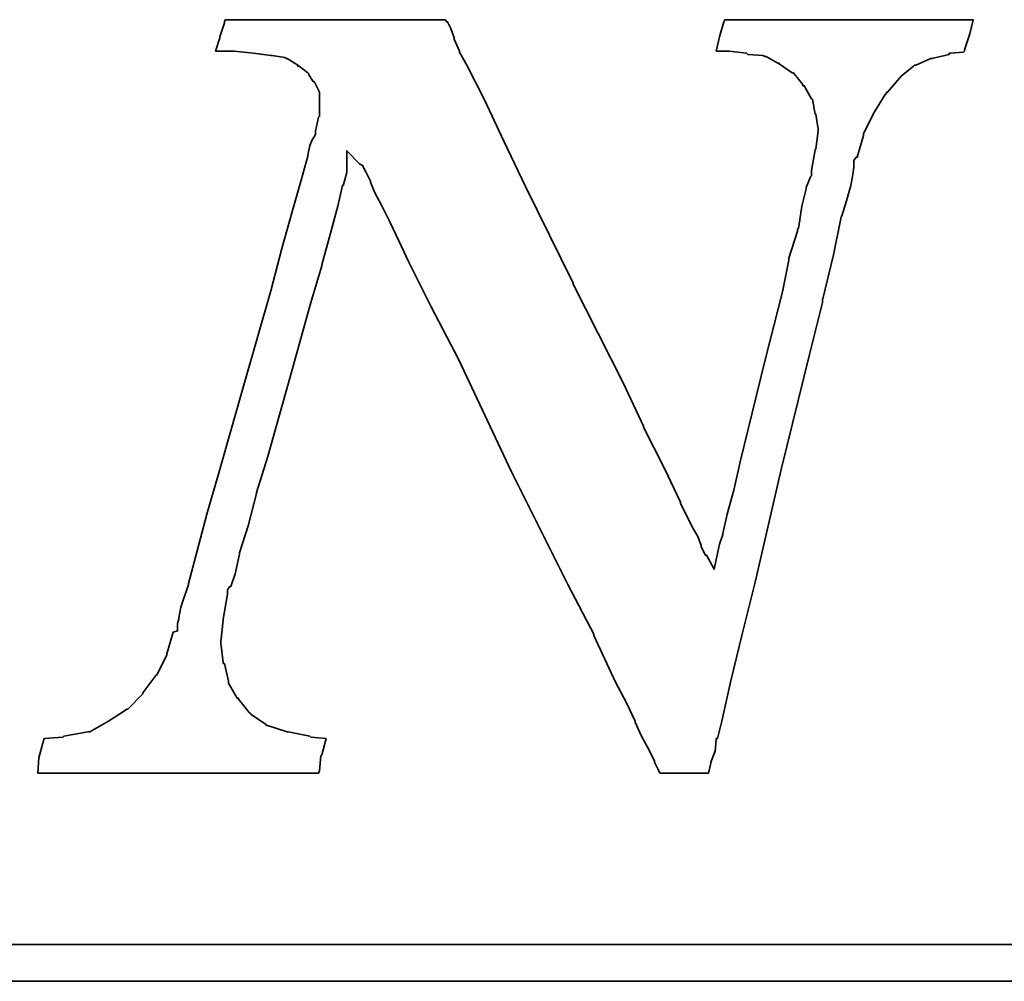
# Model space of a CAD drawing. Header units: inches. Extents: x 14 to 257, y 35 to 186.
# Tile 41 of 44: x 228.36 to 231.45, y 110.58 to 113.59. Entities that reach past the tile are written whole.
import ezdxf

# ---------------------------------------------------------------- set-up
doc = ezdxf.new("R2010")
doc.units = ezdxf.units.IN
doc.header["$LTSCALE"] = 0.25
doc.layers.add('DIM', color=4, linetype='Continuous')
doc.layers.add('layer 1', color=7, linetype='Continuous')

# ---------------------------------------------------------------- blocks, each defined once
blk = doc.blocks.new('TBI MOTION logo(完整正式版)')
at = {"layer": 'layer 1', "color": 22, "lineweight": 35}
for points, knots in [([(58.92625, -7.91875), (58.92625, -7.91875), (58.58625, -7.89375), (58.58625, -7.89375), (58.58625, -7.89375), (58.58625, -7.89375), (58.56625, -7.87125), (58.56625, -7.87125), (58.56625, -7.87125), (58.56625, -7.87125), (58.08375, -7.77375), (58.08375, -7.77375), (58.08375, -7.77375), (58.08375, -7.77375), (58.06125, -7.77375), (58.06125, -7.77375), (58.06125, -7.77375), (58.06125, -7.77375), (57.62625, -7.63125), (57.62625, -7.63125), (57.62625, -7.63125), (57.62625, -7.63125), (57.60625, -7.63125), (57.60625, -7.63125), (57.60625, -7.63125), (57.60625, -7.63125), (57.58125, -7.60625), (57.58125, -7.60625), (57.58125, -7.60625), (57.58125, -7.60625), (57.26625, -7.38875), (57.26625, -7.38875), (57.26625, -7.38875), (57.26625, -7.38875), (57.24625, -7.36875), (57.24625, -7.36875), (57.24625, -7.36875), (57.24625, -7.36875), (57.22125, -7.34375), (57.22125, -7.34375), (57.22125, -7.34375), (57.22125, -7.34375), (56.98125, -7.05375), (56.98125, -7.05375), (56.98125, -7.05375), (56.98125, -7.05375), (56.98125, -7.02875), (56.98125, -7.02875), (56.98125, -7.02875), (56.98125, -7.02875), (56.95625, -7.02875), (56.95625, -7.02875), (56.95625, -7.02875), (56.95625, -7.02875), (56.76625, -6.69625), (56.76625, -6.69625), (56.76625, -6.69625), (56.76625, -6.69625), (56.76625, -6.67125), (56.76625, -6.67125), (56.76625, -6.67125), (56.76625, -6.67125), (56.76625, -6.64875), (56.76625, -6.64875), (56.76625, -6.64875), (56.76625, -6.64875), (56.67125, -6.26375), (56.67125, -6.26375), (56.67125, -6.26375), (56.67125, -6.26375), (56.64625, -6.26375), (56.64625, -6.26375), (56.64625, -6.26375), (56.64625, -6.26375), (56.64625, -6.23875), (56.64625, -6.23875), (56.64625, -6.23875), (56.64625, -6.23875), (56.59625, -5.80875), (56.59625, -5.80875), (56.59625, -5.80875), (56.59625, -5.80875), (56.59625, -5.78375), (56.59625, -5.78375), (56.59625, -5.78375), (56.59625, -5.78375), (56.64625, -5.30375), (56.64625, -5.30375), (56.64625, -5.30375), (56.64625, -5.30375), (56.64625, -5.27875), (56.64625, -5.27875), (56.64625, -5.27875), (56.64625, -5.27875), (56.74125, -4.72875), (56.74125, -4.72875), (56.74125, -4.72875), (56.74125, -4.72875), (56.74125, -4.67875), (56.74125, -4.67875), (56.74125, -4.67875), (56.74125, -4.67875), (56.74125, -4.63375), (56.74125, -4.63375), (56.74125, -4.63375), (56.74125, -4.63375), (56.79125, -4.55875), (56.79125, -4.55875), (56.79125, -4.55875), (56.79125, -4.55875), (56.81125, -4.55875), (56.81125, -4.55875), (56.81125, -4.55875), (56.81125, -4.55875), (56.91125, -4.27375), (56.91125, -4.27375), (56.91125, -4.27375), (56.91125, -4.27375), (57.00625, -3.83874), (57.00625, -3.83874), (57.00625, -3.83874), (57.00625, -3.83874), (57.00625, -3.81374), (57.00625, -3.81374), (57.00625, -3.81374), (57.00625, -3.81374), (57.19875, -3.21374), (57.19875, -3.21374), (57.19875, -3.21374), (57.19875, -3.21374), (57.38625, -2.49625), (57.38625, -2.49625), (57.38625, -2.49625), (57.38625, -2.49625), (57.38625, -2.47374), (57.38625, -2.47374), (57.38625, -2.47374), (57.38625, -2.47374), (57.62625, -1.70375), (57.62625, -1.70375), (57.62625, -1.70375), (57.62625, -1.70375), (58.10625, 0.00125), (58.10625, 0.00125), (58.10625, 0.00125), (58.10625, 0.00125), (58.58625, 1.72625), (58.58625, 1.72625), (58.58625, 1.72625), (58.58625, 1.72625), (58.82625, 2.54125), (58.82625, 2.54125), (58.82625, 2.54125), (58.82625, 2.54125), (58.82625, 2.56374), (58.82625, 2.56374), (58.82625, 2.56374), (58.82625, 2.56374), (59.02125, 3.26125), (59.02125, 3.26125), (59.02125, 3.26125), (59.02125, 3.26125), (59.18625, 3.86125), (59.18625, 3.86125), (59.18625, 3.86125), (59.18625, 3.86125), (59.28625, 4.31875), (59.28625, 4.31875), (59.28625, 4.31875), (59.28625, 4.31875), (59.30625, 4.31875), (59.30625, 4.31875), (59.30625, 4.31875), (59.30625, 4.31875), (59.30625, 4.34125), (59.30625, 4.34125), (59.30625, 4.34125), (59.30625, 4.34125), (59.38125, 4.60625), (59.38125, 4.60625), (59.38125, 4.60625), (59.38125, 4.60625), (59.38125, 4.65125), (59.38125, 4.65125), (59.38125, 4.65125), (59.38125, 4.65125), (59.38125, 5.08625), (59.38125, 5.08625), (59.38125, 5.08625), (59.38125, 5.08625), (59.66625, 4.79624), (59.66625, 4.79624), (59.66625, 4.79624), (59.66625, 4.79624), (59.74125, 4.75124), (59.74125, 4.75124), (59.74125, 4.75124), (59.74125, 4.75124), (59.74125, 4.72624), (59.74125, 4.72624), (59.74125, 4.72624), (59.74125, 4.72624), (59.76125, 4.70124), (59.76125, 4.70124), (59.76125, 4.70124), (59.76125, 4.70124), (59.81125, 4.60625), (59.81125, 4.60625), (59.81125, 4.60625), (59.81125, 4.60625), (59.90625, 4.41125), (59.90625, 4.41125), (59.90625, 4.41125), (59.90625, 4.41125), (59.90625, 4.39125), (59.90625, 4.39125), (59.90625, 4.39125), (59.90625, 4.39125), (60.00375, 4.15124), (60.00375, 4.15124), (60.00375, 4.15124), (60.00375, 4.15124), (60.14625, 3.88374), (60.14625, 3.88374), (60.14625, 3.88374), (60.14625, 3.88374), (60.34125, 3.50124), (60.34125, 3.50124), (60.34125, 3.50124), (60.34125, 3.50124), (60.53125, 3.09125), (60.53125, 3.09125), (60.53125, 3.09125), (60.53125, 3.09125), (60.74625, 2.63625), (60.74625, 2.63625), (60.74625, 2.63625), (60.74625, 2.63625), (61.25125, 1.63124), (61.25125, 1.63124), (61.25125, 1.63124), (61.25125, 1.63124), (61.85125, 0.47625), (61.85125, 0.47625), (61.85125, 0.47625), (61.85125, 0.47625), (63.02625, -2.01874), (63.02625, -2.01874), (63.02625, -2.01874), (63.02625, -2.01874), (64.27625, -4.51374), (64.27625, -4.51374), (64.27625, -4.51374), (64.27625, -4.51374), (64.85125, -5.61375), (64.85125, -5.61375), (64.85125, -5.61375), (64.85125, -5.61375), (64.85125, -5.64125), (64.85125, -5.64125), (64.85125, -5.64125), (64.85125, -5.64125), (65.32875, -6.67125), (65.32875, -6.67125), (65.32875, -6.67125), (65.32875, -6.67125), (65.57125, -7.12875), (65.57125, -7.12875), (65.57125, -7.12875), (65.57125, -7.12875), (65.76125, -7.53625), (65.76125, -7.53625), (65.76125, -7.53625), (65.76125, -7.53625), (65.76125, -7.55625), (65.76125, -7.55625), (65.76125, -7.55625), (65.76125, -7.55625), (65.90375, -7.87125), (65.90375, -7.87125), (65.90375, -7.87125), (65.90375, -7.87125), (66.07125, -8.18125), (66.07125, -8.18125), (66.07125, -8.18125), (66.07125, -8.18125), (66.19125, -8.42375), (66.19125, -8.42375), (66.19125, -8.42375), (66.19125, -8.42375), (66.19125, -8.44375), (66.19125, -8.44375), (66.19125, -8.44375), (66.19125, -8.44375), (66.29125, -8.63875), (66.29125, -8.63875), (66.29125, -8.63875), (66.29125, -8.63875), (66.31125, -8.68625), (66.31125, -8.68625), (66.31125, -8.68625), (66.31125, -8.68625), (66.38375, -8.68625), (66.38375, -8.68625), (66.38375, -8.68625), (66.38375, -8.68625), (66.84125, -8.68625), (66.84125, -8.68625), (66.84125, -8.68625), (66.84125, -8.68625), (67.29625, -8.68625), (67.29625, -8.68625), (67.29625, -8.68625), (67.29625, -8.68625), (67.36625, -8.68625), (67.36625, -8.68625), (67.36625, -8.68625), (67.36625, -8.68625), (67.39125, -8.68625), (67.39125, -8.68625), (67.39125, -8.68625), (67.39125, -8.68625), (67.44125, -8.46875), (67.44125, -8.46875), (67.44125, -8.46875), (67.44125, -8.46875), (67.44125, -8.44375), (67.44125, -8.44375), (67.44125, -8.44375), (67.44125, -8.44375), (67.53625, -8.20375), (67.53625, -8.20375), (67.53625, -8.20375), (67.53625, -8.20375), (67.56125, -7.94375), (67.56125, -7.94375), (67.56125, -7.94375), (67.56125, -7.94375), (67.56125, -7.91875), (67.56125, -7.91875), (67.56125, -7.91875), (67.56125, -7.91875), (67.58625, -7.91875), (67.58625, -7.91875), (67.58625, -7.91875), (67.58625, -7.91875), (67.68125, -7.53625), (67.68125, -7.53625), (67.68125, -7.53625), (67.68125, -7.53625), (67.87375, -6.67125), (67.87375, -6.67125), (67.87375, -6.67125), (67.87375, -6.67125), (68.13625, -5.61375), (68.13625, -5.61375), (68.13625, -5.61375), (68.13625, -5.61375), (68.42375, -4.46374), (68.42375, -4.46374), (68.42375, -4.46374), (68.42375, -4.46374), (68.99875, -1.96874), (68.99875, -1.96874), (68.99875, -1.96874), (68.99875, -1.96874), (69.62625, 0.57625), (69.62625, 0.57625), (69.62625, 0.57625), (69.62625, 0.57625), (69.91125, 1.72625), (69.91125, 1.72625), (69.91125, 1.72625), (69.91125, 1.72625), (69.91125, 1.77625), (69.91125, 1.77625), (69.91125, 1.77625), (69.91125, 1.77625), (70.15125, 2.78124), (70.15125, 2.78124), (70.15125, 2.78124), (70.15125, 2.78124), (70.32125, 3.62125), (70.32125, 3.62125), (70.32125, 3.62125), (70.32125, 3.62125), (70.34125, 3.64625), (70.34125, 3.64625), (70.34125, 3.64625), (70.34125, 3.64625), (70.44125, 3.98125), (70.44125, 3.98125), (70.44125, 3.98125), (70.44125, 3.98125), (70.53625, 4.31875), (70.53625, 4.31875), (70.53625, 4.31875), (70.53625, 4.31875), (70.58125, 4.55875), (70.58125, 4.55875), (70.58125, 4.55875), (70.58125, 4.55875), (70.60625, 4.72624), (70.60625, 4.72624), (70.60625, 4.72624), (70.60625, 4.72624), (70.60625, 4.79624), (70.60625, 4.79624), (70.60625, 4.79624), (70.60625, 4.79624), (70.60625, 4.87125), (70.60625, 4.87125), (70.60625, 4.87125), (70.60625, 4.87125), (70.65625, 4.94125), (70.65625, 4.94125), (70.65625, 4.94125), (70.65625, 4.94125), (70.68125, 4.94125), (70.68125, 4.94125), (70.68125, 4.94125), (70.68125, 4.94125), (70.82125, 5.42125), (70.82125, 5.42125), (70.82125, 5.42125), (70.82125, 5.42125), (70.82125, 5.44625), (70.82125, 5.44625), (70.82125, 5.44625), (70.82125, 5.44625), (70.82125, 5.47125), (70.82125, 5.47125), (70.82125, 5.47125), (70.82125, 5.47125), (71.06125, 5.94625), (71.06125, 5.94625), (71.06125, 5.94625), (71.06125, 5.94625), (71.30125, 6.33124), (71.30125, 6.33124), (71.30125, 6.33124), (71.30125, 6.33124), (71.32625, 6.35625), (71.32625, 6.35625), (71.32625, 6.35625), (71.32625, 6.35625), (71.32625, 6.38124), (71.32625, 6.38124), (71.32625, 6.38124), (71.32625, 6.38124), (71.35125, 6.38124), (71.35125, 6.38124), (71.35125, 6.38124), (71.35125, 6.38124), (71.66125, 6.74125), (71.66125, 6.74125), (71.66125, 6.74125), (71.66125, 6.74125), (71.68625, 6.76625), (71.68625, 6.76625), (71.68625, 6.76625), (71.68625, 6.76625), (71.92625, 6.95624), (71.92625, 6.95624), (71.92625, 6.95624), (71.92625, 6.95624), (71.95125, 6.98125), (71.95125, 6.98125), (71.95125, 6.98125), (71.95125, 6.98125), (71.97625, 6.98125), (71.97625, 6.98125), (71.97625, 6.98125), (71.97625, 6.98125), (72.31125, 7.12624), (72.31125, 7.12624), (72.31125, 7.12624), (72.31125, 7.12624), (72.33375, 7.12624), (72.33375, 7.12624), (72.33375, 7.12624), (72.33375, 7.12624), (72.71625, 7.21875), (72.71625, 7.21875), (72.71625, 7.21875), (72.71625, 7.21875), (72.71625, 7.24624), (72.71625, 7.24624), (72.71625, 7.24624), (72.71625, 7.24624), (72.74125, 7.24624), (72.74125, 7.24624), (72.74125, 7.24624), (72.74125, 7.24624), (73.03124, 7.26624), (73.03124, 7.26624), (73.03124, 7.26624), (73.03124, 7.26624), (73.05375, 7.29125), (73.05375, 7.29125), (73.05375, 7.29125), (73.05375, 7.29125), (73.05375, 7.31625), (73.05375, 7.31625), (73.05375, 7.31625), (73.05375, 7.31625), (73.17625, 7.67625), (73.17625, 7.67625), (73.17625, 7.67625), (73.17625, 7.67625), (73.24625, 7.98625), (73.24625, 7.98625), (73.24625, 7.98625), (73.24625, 7.98625), (73.19625, 7.98625), (73.19625, 7.98625), (73.19625, 7.98625), (73.19625, 7.98625), (72.93625, 7.98625), (72.93625, 7.98625), (72.93625, 7.98625), (72.93625, 7.98625), (72.55125, 7.98625), (72.55125, 7.98625), (72.55125, 7.98625), (72.55125, 7.98625), (72.09625, 7.98625), (72.09625, 7.98625), (72.09625, 7.98625), (72.09625, 7.98625), (71.64125, 7.98625), (71.64125, 7.98625), (71.64125, 7.98625), (71.64125, 7.98625), (70.53625, 7.98625), (70.53625, 7.98625), (70.53625, 7.98625), (70.53625, 7.98625), (69.47875, 7.98625), (69.47875, 7.98625), (69.47875, 7.98625), (69.47875, 7.98625), (68.95125, 7.98625), (68.95125, 7.98625), (68.95125, 7.98625), (68.95125, 7.98625), (68.52125, 7.98625), (68.52125, 7.98625), (68.52125, 7.98625), (68.52125, 7.98625), (68.13625, 7.98625), (68.13625, 7.98625), (68.13625, 7.98625), (68.13625, 7.98625), (67.87375, 7.98625), (67.87375, 7.98625), (67.87375, 7.98625), (67.87375, 7.98625), (67.75125, 7.98625), (67.75125, 7.98625), (67.75125, 7.98625), (67.75125, 7.98625), (67.72625, 7.94125), (67.72625, 7.94125), (67.72625, 7.94125), (67.72625, 7.94125), (67.63125, 7.60625), (67.63125, 7.60625), (67.63125, 7.60625), (67.63125, 7.60625), (67.56125, 7.29125), (67.56125, 7.29125), (67.56125, 7.29125), (67.56125, 7.29125), (67.72625, 7.29125), (67.72625, 7.29125), (67.72625, 7.29125), (67.72625, 7.29125), (67.82625, 7.29125), (67.82625, 7.29125), (67.82625, 7.29125), (67.82625, 7.29125), (67.84625, 7.29125), (67.84625, 7.29125), (67.84625, 7.29125), (67.84625, 7.29125), (68.23125, 7.24624), (68.23125, 7.24624), (68.23125, 7.24624), (68.23125, 7.24624), (68.25875, 7.21875), (68.25875, 7.21875), (68.25875, 7.21875), (68.25875, 7.21875), (68.59125, 7.19624), (68.59125, 7.19624), (68.59125, 7.19624), (68.59125, 7.19624), (68.64125, 7.17125), (68.64125, 7.17125), (68.64125, 7.17125), (68.64125, 7.17125), (68.66625, 7.17125), (68.66625, 7.17125), (68.66625, 7.17125), (68.66625, 7.17125), (68.92625, 7.02624), (68.92625, 7.02624), (68.92625, 7.02624), (68.92625, 7.02624), (68.95125, 7.02624), (68.95125, 7.02624), (68.95125, 7.02624), (68.95125, 7.02624), (68.95125, 7.00624), (68.95125, 7.00624), (68.95125, 7.00624), (68.95125, 7.00624), (69.23875, 6.81125), (69.23875, 6.81125), (69.23875, 6.81125), (69.23875, 6.81125), (69.26625, 6.81125), (69.26625, 6.81125), (69.26625, 6.81125), (69.26625, 6.81125), (69.28625, 6.78625), (69.28625, 6.78625), (69.28625, 6.78625), (69.28625, 6.78625), (69.47875, 6.54875), (69.47875, 6.54875), (69.47875, 6.54875), (69.47875, 6.54875), (69.47875, 6.52375), (69.47875, 6.52375), (69.47875, 6.52375), (69.47875, 6.52375), (69.50625, 6.52375), (69.50625, 6.52375), (69.50625, 6.52375), (69.50625, 6.52375), (69.67125, 6.23625), (69.67125, 6.23625), (69.67125, 6.23625), (69.67125, 6.23625), (69.69375, 6.21125), (69.69375, 6.21125), (69.69375, 6.21125), (69.69375, 6.21125), (69.69375, 6.18625), (69.69375, 6.18625), (69.69375, 6.18625), (69.69375, 6.18625), (69.74625, 5.89875), (69.74625, 5.89875), (69.74625, 5.89875), (69.74625, 5.89875), (69.76625, 5.89875), (69.76625, 5.89875), (69.76625, 5.89875), (69.76625, 5.89875), (69.81375, 5.56625), (69.81375, 5.56625), (69.81375, 5.56625), (69.81375, 5.56625), (69.81375, 5.54125), (69.81375, 5.54125), (69.81375, 5.54125), (69.81375, 5.54125), (69.81375, 5.51625), (69.81375, 5.51625), (69.81375, 5.51625), (69.81375, 5.51625), (69.76625, 5.13125), (69.76625, 5.13125), (69.76625, 5.13125), (69.76625, 5.13125), (69.74625, 5.10874), (69.74625, 5.10874), (69.74625, 5.10874), (69.74625, 5.10874), (69.67125, 4.65125), (69.67125, 4.65125), (69.67125, 4.65125), (69.67125, 4.65125), (69.67125, 4.55875), (69.67125, 4.55875), (69.67125, 4.55875), (69.67125, 4.55875), (69.67125, 4.53125), (69.67125, 4.53125), (69.67125, 4.53125), (69.67125, 4.53125), (69.64625, 4.50874), (69.64625, 4.50874), (69.64625, 4.50874), (69.64625, 4.50874), (69.55125, 4.27125), (69.55125, 4.27125), (69.55125, 4.27125), (69.55125, 4.27125), (69.55125, 4.24625), (69.55125, 4.24625), (69.55125, 4.24625), (69.55125, 4.24625), (69.45375, 3.86125), (69.45375, 3.86125), (69.45375, 3.86125), (69.45375, 3.86125), (69.38625, 3.40624), (69.38625, 3.40624), (69.38625, 3.40624), (69.38625, 3.40624), (69.35875, 3.33125), (69.35875, 3.33125), (69.35875, 3.33125), (69.35875, 3.33125), (69.35875, 3.30875), (69.35875, 3.30875), (69.35875, 3.30875), (69.35875, 3.30875), (69.16625, 2.71125), (69.16625, 2.71125), (69.16625, 2.71125), (69.16625, 2.71125), (69.16625, 2.66375), (69.16625, 2.66375), (69.16625, 2.66375), (69.16625, 2.66375), (69.02625, 1.96374), (69.02625, 1.96374), (69.02625, 1.96374), (69.02625, 1.96374), (68.64125, 0.45624), (68.64125, 0.45624), (68.64125, 0.45624), (68.64125, 0.45624), (68.25875, -1.10625), (68.25875, -1.10625), (68.25875, -1.10625), (68.25875, -1.10625), (68.08625, -1.80125), (68.08625, -1.80125), (68.08625, -1.80125), (68.08625, -1.80125), (67.94625, -2.42625), (67.94625, -2.42625), (67.94625, -2.42625), (67.94625, -2.42625), (67.80125, -2.95375), (67.80125, -2.95375), (67.80125, -2.95375), (67.80125, -2.95375), (67.70625, -3.38375), (67.70625, -3.38375), (67.70625, -3.38375), (67.70625, -3.38375), (67.70625, -3.40875), (67.70625, -3.40875), (67.70625, -3.40875), (67.70625, -3.40875), (67.63125, -3.62375), (67.63125, -3.62375), (67.63125, -3.62375), (67.63125, -3.62375), (67.60625, -3.72125), (67.60625, -3.72125), (67.60625, -3.72125), (67.60625, -3.72125), (67.51125, -4.17375), (67.51125, -4.17375), (67.51125, -4.17375), (67.51125, -4.17375), (67.34625, -3.86374), (67.34625, -3.86374), (67.34625, -3.86374), (67.34625, -3.86374), (67.32125, -3.86374), (67.32125, -3.86374), (67.32125, -3.86374), (67.32125, -3.86374), (67.27125, -3.76874), (67.27125, -3.76874), (67.27125, -3.76874), (67.27125, -3.76874), (67.22625, -3.67374), (67.22625, -3.67374), (67.22625, -3.67374), (67.22625, -3.67374), (67.22625, -3.64875), (67.22625, -3.64875), (67.22625, -3.64875), (67.22625, -3.64875), (67.15125, -3.45375), (67.15125, -3.45375), (67.15125, -3.45375), (67.15125, -3.45375), (67.05625, -3.28875), (67.05625, -3.28875), (67.05625, -3.28875), (67.05625, -3.28875), (66.91125, -3.00125), (66.91125, -3.00125), (66.91125, -3.00125), (66.91125, -3.00125), (66.77125, -2.71375), (66.77125, -2.71375), (66.77125, -2.71375), (66.77125, -2.71375), (66.77125, -2.68875), (66.77125, -2.68875), (66.77125, -2.68875), (66.77125, -2.68875), (66.41125, -1.94374), (66.41125, -1.94374), (66.41125, -1.94374), (66.41125, -1.94374), (65.95125, -1.03375), (65.95125, -1.03375), (65.95125, -1.03375), (65.95125, -1.03375), (65.95125, -1.00875), (65.95125, -1.00875), (65.95125, -1.00875), (65.95125, -1.00875), (65.49625, -0.04874), (65.49625, -0.04874), (65.49625, -0.04874), (65.49625, -0.04874), (64.39375, 2.13624), (64.39375, 2.13624), (64.39375, 2.13624), (64.39375, 2.13624), (64.39375, 2.15624), (64.39375, 2.15624), (64.39375, 2.15624), (64.39375, 2.15624), (63.33625, 4.29125), (63.33625, 4.29125), (63.33625, 4.29125), (63.33625, 4.29125), (62.85625, 5.30125), (62.85625, 5.30125), (62.85625, 5.30125), (62.85625, 5.30125), (62.42625, 6.21125), (62.42625, 6.21125), (62.42625, 6.21125), (62.42625, 6.21125), (62.04125, 6.98125), (62.04125, 6.98125), (62.04125, 6.98125), (62.04125, 6.98125), (61.87375, 7.26624), (61.87375, 7.26624), (61.87375, 7.26624), (61.87375, 7.26624), (61.87375, 7.29125), (61.87375, 7.29125), (61.87375, 7.29125), (61.87375, 7.29125), (61.75625, 7.55625), (61.75625, 7.55625), (61.75625, 7.55625), (61.75625, 7.55625), (61.75625, 7.58124), (61.75625, 7.58124), (61.75625, 7.58124), (61.75625, 7.58124), (61.68375, 7.79375), (61.68375, 7.79375), (61.68375, 7.79375), (61.68375, 7.79375), (61.61125, 7.94125), (61.61125, 7.94125), (61.61125, 7.94125), (61.61125, 7.94125), (61.58625, 7.94125), (61.58625, 7.94125), (61.58625, 7.94125), (61.58625, 7.94125), (61.56375, 7.98625), (61.56375, 7.98625), (61.56375, 7.98625), (61.56375, 7.98625), (61.41875, 7.98625), (61.41875, 7.98625), (61.41875, 7.98625), (61.41875, 7.98625), (61.18125, 7.98625), (61.18125, 7.98625), (61.18125, 7.98625), (61.18125, 7.98625), (60.84125, 7.98625), (60.84125, 7.98625), (60.84125, 7.98625), (60.84125, 7.98625), (60.02625, 7.98625), (60.02625, 7.98625), (60.02625, 7.98625), (60.02625, 7.98625), (59.11625, 7.98625), (59.11625, 7.98625), (59.11625, 7.98625), (59.11625, 7.98625), (58.15625, 7.98625), (58.15625, 7.98625), (58.15625, 7.98625), (58.15625, 7.98625), (57.34125, 7.98625), (57.34125, 7.98625), (57.34125, 7.98625), (57.34125, 7.98625), (57.00625, 7.98625), (57.00625, 7.98625), (57.00625, 7.98625), (57.00625, 7.98625), (56.76625, 7.98625), (56.76625, 7.98625), (56.76625, 7.98625), (56.76625, 7.98625), (56.69125, 7.98625), (56.69125, 7.98625), (56.69125, 7.98625), (56.69125, 7.98625), (56.67125, 7.94125), (56.67125, 7.94125), (56.67125, 7.94125), (56.67125, 7.94125), (56.67125, 7.91625), (56.67125, 7.91625), (56.67125, 7.91625), (56.67125, 7.91625), (56.57125, 7.60625), (56.57125, 7.60625), (56.57125, 7.60625), (56.57125, 7.60625), (56.57125, 7.58124), (56.57125, 7.58124), (56.57125, 7.58124), (56.57125, 7.58124), (56.47625, 7.29125), (56.47625, 7.29125), (56.47625, 7.29125), (56.47625, 7.29125), (56.57125, 7.29125), (56.57125, 7.29125), (56.57125, 7.29125), (56.57125, 7.29125), (56.76625, 7.29125), (56.76625, 7.29125), (56.76625, 7.29125), (56.76625, 7.29125), (56.86125, 7.29125), (56.86125, 7.29125), (56.86125, 7.29125), (56.86125, 7.29125), (56.88625, 7.29125), (56.88625, 7.29125), (56.88625, 7.29125), (56.88625, 7.29125), (57.31625, 7.24624), (57.31625, 7.24624), (57.31625, 7.24624), (57.31625, 7.24624), (57.70125, 7.19624), (57.70125, 7.19624), (57.70125, 7.19624), (57.70125, 7.19624), (57.72625, 7.19624), (57.72625, 7.19624), (57.72625, 7.19624), (57.72625, 7.19624), (58.01125, 7.14624), (58.01125, 7.14624), (58.01125, 7.14624), (58.01125, 7.14624), (58.03625, 7.12624), (58.03625, 7.12624), (58.03625, 7.12624), (58.03625, 7.12624), (58.06125, 7.12624), (58.06125, 7.12624), (58.06125, 7.12624), (58.06125, 7.12624), (58.30125, 6.98125), (58.30125, 6.98125), (58.30125, 6.98125), (58.30125, 6.98125), (58.30125, 6.95624), (58.30125, 6.95624), (58.30125, 6.95624), (58.30125, 6.95624), (58.32375, 6.95624), (58.32375, 6.95624), (58.32375, 6.95624), (58.32375, 6.95624), (58.51625, 6.81125), (58.51625, 6.81125), (58.51625, 6.81125), (58.51625, 6.81125), (58.54125, 6.78625), (58.54125, 6.78625), (58.54125, 6.78625), (58.54125, 6.78625), (58.54125, 6.76625), (58.54125, 6.76625), (58.54125, 6.76625), (58.54125, 6.76625), (58.63625, 6.62124), (58.63625, 6.62124), (58.63625, 6.62124), (58.63625, 6.62124), (58.65875, 6.62124), (58.65875, 6.62124), (58.65875, 6.62124), (58.65875, 6.62124), (58.75625, 6.42625), (58.75625, 6.42625), (58.75625, 6.42625), (58.75625, 6.42625), (58.77875, 6.38124), (58.77875, 6.38124), (58.77875, 6.38124), (58.77875, 6.38124), (58.77875, 6.33124), (58.77875, 6.33124), (58.77875, 6.33124), (58.77875, 6.33124), (58.77875, 6.09125), (58.77875, 6.09125), (58.77875, 6.09125), (58.77875, 6.09125), (58.77875, 5.85125), (58.77875, 5.85125), (58.77875, 5.85125), (58.77875, 5.85125), (58.75625, 5.82625), (58.75625, 5.82625), (58.75625, 5.82625), (58.75625, 5.82625), (58.68625, 5.51625), (58.68625, 5.51625), (58.68625, 5.51625), (58.68625, 5.51625), (58.68625, 5.47125), (58.68625, 5.47125), (58.68625, 5.47125), (58.68625, 5.47125), (58.68625, 5.44625), (58.68625, 5.44625), (58.68625, 5.44625), (58.68625, 5.44625), (58.65875, 5.39625), (58.65875, 5.39625), (58.65875, 5.39625), (58.65875, 5.39625), (58.61125, 5.32624), (58.61125, 5.32624), (58.61125, 5.32624), (58.61125, 5.32624), (58.56625, 5.20375), (58.56625, 5.20375), (58.56625, 5.20375), (58.56625, 5.20375), (58.51625, 4.99125), (58.51625, 4.99125), (58.51625, 4.99125), (58.51625, 4.99125), (58.51625, 4.96625), (58.51625, 4.96625), (58.51625, 4.96625), (58.51625, 4.96625), (58.37125, 4.43625), (58.37125, 4.43625), (58.37125, 4.43625), (58.37125, 4.43625), (58.18125, 3.76625), (58.18125, 3.76625), (58.18125, 3.76625), (58.18125, 3.76625), (57.94125, 2.92624), (57.94125, 2.92624), (57.94125, 2.92624), (57.94125, 2.92624), (57.70125, 1.98874), (57.70125, 1.98874), (57.70125, 1.98874), (57.70125, 1.98874), (57.12625, -0.02374), (57.12625, -0.02374), (57.12625, -0.02374), (57.12625, -0.02374), (56.55125, -2.03875), (56.55125, -2.03875), (56.55125, -2.03875), (56.55125, -2.03875), (56.28625, -2.95375), (56.28625, -2.95375), (56.28625, -2.95375), (56.28625, -2.95375), (56.07125, -3.76874), (56.07125, -3.76874), (56.07125, -3.76874), (56.07125, -3.76874), (55.87625, -4.48874), (55.87625, -4.48874), (55.87625, -4.48874), (55.87625, -4.48874), (55.87625, -4.51374), (55.87625, -4.51374), (55.87625, -4.51374), (55.87625, -4.51374), (55.71125, -5.01625), (55.71125, -5.01625), (55.71125, -5.01625), (55.71125, -5.01625), (55.66125, -5.25375), (55.66125, -5.25375), (55.66125, -5.25375), (55.66125, -5.25375), (55.66125, -5.27875), (55.66125, -5.27875), (55.66125, -5.27875), (55.66125, -5.27875), (55.63625, -5.37375), (55.63625, -5.37375), (55.63625, -5.37375), (55.63625, -5.37375), (55.63625, -5.42375), (55.63625, -5.42375), (55.63625, -5.42375), (55.63625, -5.42375), (55.63625, -5.54125), (55.63625, -5.54125), (55.63625, -5.54125), (55.63625, -5.54125), (55.54125, -5.56875), (55.54125, -5.56875), (55.54125, -5.56875), (55.54125, -5.56875), (55.39625, -6.04875), (55.39625, -6.04875), (55.39625, -6.04875), (55.39625, -6.04875), (55.39625, -6.06875), (55.39625, -6.06875), (55.39625, -6.06875), (55.39625, -6.06875), (55.18125, -6.50375), (55.18125, -6.50375), (55.18125, -6.50375), (55.18125, -6.50375), (55.15625, -6.52875), (55.15625, -6.52875), (55.15625, -6.52875), (55.15625, -6.52875), (54.86875, -6.91125), (54.86875, -6.91125), (54.86875, -6.91125), (54.86875, -6.91125), (54.86875, -6.93375), (54.86875, -6.93375), (54.86875, -6.93375), (54.86875, -6.93375), (54.53125, -7.26875), (54.53125, -7.26875), (54.53125, -7.26875), (54.53125, -7.26875), (54.51125, -7.26875), (54.51125, -7.26875), (54.51125, -7.26875), (54.51125, -7.26875), (54.48625, -7.29625), (54.48625, -7.29625), (54.48625, -7.29625), (54.48625, -7.29625), (54.10375, -7.53625), (54.10375, -7.53625), (54.10375, -7.53625), (54.10375, -7.53625), (53.69625, -7.77375), (53.69625, -7.77375), (53.69625, -7.77375), (53.69625, -7.77375), (53.67125, -7.77375), (53.67125, -7.77375), (53.67125, -7.77375), (53.67125, -7.77375), (53.64625, -7.77375), (53.64625, -7.77375), (53.64625, -7.77375), (53.64625, -7.77375), (53.11625, -7.87125), (53.11625, -7.87125), (53.11625, -7.87125), (53.11625, -7.87125), (53.09625, -7.89375), (53.09625, -7.89375), (53.09625, -7.89375), (53.09625, -7.89375), (52.68625, -7.91875), (52.68625, -7.91875), (52.68625, -7.91875), (52.68625, -7.91875), (52.66125, -7.99125), (52.66125, -7.99125), (52.66125, -7.99125), (52.66125, -7.99125), (52.56625, -8.34875), (52.56625, -8.34875), (52.56625, -8.34875), (52.56625, -8.34875), (52.54125, -8.68625), (52.54125, -8.68625), (52.54125, -8.68625), (52.54125, -8.68625), (52.58875, -8.68625), (52.58875, -8.68625), (52.58875, -8.68625), (52.58875, -8.68625), (52.87625, -8.68625), (52.87625, -8.68625), (52.87625, -8.68625), (52.87625, -8.68625), (53.33625, -8.68625), (53.33625, -8.68625), (53.33625, -8.68625), (53.33625, -8.68625), (53.79125, -8.68625), (53.79125, -8.68625), (53.79125, -8.68625), (53.79125, -8.68625), (54.36625, -8.68625), (54.36625, -8.68625), (54.36625, -8.68625), (54.36625, -8.68625), (55.59125, -8.68625), (55.59125, -8.68625), (55.59125, -8.68625), (55.59125, -8.68625), (56.76625, -8.68625), (56.76625, -8.68625), (56.76625, -8.68625), (56.76625, -8.68625), (57.34125, -8.68625), (57.34125, -8.68625), (57.34125, -8.68625), (57.34125, -8.68625), (57.82125, -8.68625), (57.82125, -8.68625), (57.82125, -8.68625), (57.82125, -8.68625), (58.25125, -8.68625), (58.25125, -8.68625), (58.25125, -8.68625), (58.25125, -8.68625), (58.58625, -8.68625), (58.58625, -8.68625), (58.58625, -8.68625), (58.58625, -8.68625), (58.75625, -8.68625), (58.75625, -8.68625), (58.75625, -8.68625), (58.75625, -8.68625), (58.77875, -8.63875), (58.77875, -8.63875), (58.77875, -8.63875), (58.77875, -8.63875), (58.80625, -8.30375), (58.80625, -8.30375), (58.80625, -8.30375), (58.80625, -8.30375), (58.82625, -8.27875), (58.82625, -8.27875), (58.82625, -8.27875), (58.82625, -8.27875), (58.92625, -7.91875), (58.92625, -7.91875)], [0, 0, 0, 0, 0.003125, 0.003125, 0.003125, 0.003125, 0.00625, 0.00625, 0.00625, 0.00625, 0.009375, 0.009375, 0.009375, 0.009375, 0.0125, 0.0125, 0.0125, 0.0125, 0.015625, 0.015625, 0.015625, 0.015625, 0.01875, 0.01875, 0.01875, 0.01875, 0.021875, 0.021875, 0.021875, 0.021875, 0.025, 0.025, 0.025, 0.025, 0.028125, 0.028125, 0.028125, 0.028125, 0.03125, 0.03125, 0.03125, 0.03125, 0.034375, 0.034375, 0.034375, 0.034375, 0.0375, 0.0375, 0.0375, 0.0375, 0.040625, 0.040625, 0.040625, 0.040625, 0.04375, 0.04375, 0.04375, 0.04375, 0.046875, 0.046875, 0.046875, 0.046875, 0.05, 0.05, 0.05, 0.05, 0.053125, 0.053125, 0.053125, 0.053125, 0.05625, 0.05625, 0.05625, 0.05625, 0.059375, 0.059375, 0.059375, 0.059375, 0.0625, 0.0625, 0.0625, 0.0625, 0.065625, 0.065625, 0.065625, 0.065625, 0.06875, 0.06875, 0.06875, 0.06875, 0.071875, 0.071875, 0.071875, 0.071875, 0.075, 0.075, 0.075, 0.075, 0.078125, 0.078125, 0.078125, 0.078125, 0.08125, 0.08125, 0.08125, 0.08125, 0.084375, 0.084375, 0.084375, 0.084375, 0.0875, 0.0875, 0.0875, 0.0875, 0.090625, 0.090625, 0.090625, 0.090625, 0.09375, 0.09375, 0.09375, 0.09375, 0.096875, 0.096875, 0.096875, 0.096875, 0.1, 0.1, 0.1, 0.1, 0.103125, 0.103125, 0.103125, 0.103125, 0.10625, 0.10625, 0.10625, 0.10625, 0.109375, 0.109375, 0.109375, 0.109375, 0.1125, 0.1125, 0.1125, 0.1125, 0.115625, 0.115625, 0.115625, 0.115625, 0.11875, 0.11875, 0.11875, 0.11875, 0.121875, 0.121875, 0.121875, 0.121875, 0.125, 0.125, 0.125, 0.125, 0.128125, 0.128125, 0.128125, 0.128125, 0.13125, 0.13125, 0.13125, 0.13125, 0.134375, 0.134375, 0.134375, 0.134375, 0.1375, 0.1375, 0.1375, 0.1375, 0.140625, 0.140625, 0.140625, 0.140625, 0.14375, 0.14375, 0.14375, 0.14375, 0.146875, 0.146875, 0.146875, 0.146875, 0.15, 0.15, 0.15, 0.15, 0.153125, 0.153125, 0.153125, 0.153125, 0.15625, 0.15625, 0.15625, 0.15625, 0.159375, 0.159375, 0.159375, 0.159375, 0.1625, 0.1625, 0.1625, 0.1625, 0.165625, 0.165625, 0.165625, 0.165625, 0.16875, 0.16875, 0.16875, 0.16875, 0.171875, 0.171875, 0.171875, 0.171875, 0.175, 0.175, 0.175, 0.175, 0.178125, 0.178125, 0.178125, 0.178125, 0.18125, 0.18125, 0.18125, 0.18125, 0.184375, 0.184375, 0.184375, 0.184375, 0.1875, 0.1875, 0.1875, 0.1875, 0.190625, 0.190625, 0.190625, 0.190625, 0.19375, 0.19375, 0.19375, 0.19375, 0.196875, 0.196875, 0.196875, 0.196875, 0.2, 0.2, 0.2, 0.2, 0.203125, 0.203125, 0.203125, 0.203125, 0.20625, 0.20625, 0.20625, 0.20625, 0.209375, 0.209375, 0.209375, 0.209375, 0.2125, 0.2125, 0.2125, 0.2125, 0.215625, 0.215625, 0.215625, 0.215625, 0.21875, 0.21875, 0.21875, 0.21875, 0.221875, 0.221875, 0.221875, 0.221875, 0.225, 0.225, 0.225, 0.225, 0.228125, 0.228125, 0.228125, 0.228125, 0.23125, 0.23125, 0.23125, 0.23125, 0.234375, 0.234375, 0.234375, 0.234375, 0.2375, 0.2375, 0.2375, 0.2375, 0.240625, 0.240625, 0.240625, 0.240625, 0.24375, 0.24375, 0.24375, 0.24375, 0.246875, 0.246875, 0.246875, 0.246875, 0.25, 0.25, 0.25, 0.25, 0.253125, 0.253125, 0.253125, 0.253125, 0.25625, 0.25625, 0.25625, 0.25625, 0.259375, 0.259375, 0.259375, 0.259375, 0.2625, 0.2625, 0.2625, 0.2625, 0.265625, 0.265625, 0.265625, 0.265625, 0.26875, 0.26875, 0.26875, 0.26875, 0.271875, 0.271875, 0.271875, 0.271875, 0.275, 0.275, 0.275, 0.275, 0.278125, 0.278125, 0.278125, 0.278125, 0.28125, 0.28125, 0.28125, 0.28125, 0.284375, 0.284375, 0.284375, 0.284375, 0.2875, 0.2875, 0.2875, 0.2875, 0.290625, 0.290625, 0.290625, 0.290625, 0.29375, 0.29375, 0.29375, 0.29375, 0.296875, 0.296875, 0.296875, 0.296875, 0.3, 0.3, 0.3, 0.3, 0.303125, 0.303125, 0.303125, 0.303125, 0.30625, 0.30625, 0.30625, 0.30625, 0.309375, 0.309375, 0.309375, 0.309375, 0.3125, 0.3125, 0.3125, 0.3125, 0.315625, 0.315625, 0.315625, 0.315625, 0.31875, 0.31875, 0.31875, 0.31875, 0.321875, 0.321875, 0.321875, 0.321875, 0.325, 0.325, 0.325, 0.325, 0.328125, 0.328125, 0.328125, 0.328125, 0.33125, 0.33125, 0.33125, 0.33125, 0.334375, 0.334375, 0.334375, 0.334375, 0.3375, 0.3375, 0.3375, 0.3375, 0.340625, 0.340625, 0.340625, 0.340625, 0.34375, 0.34375, 0.34375, 0.34375, 0.346875, 0.346875, 0.346875, 0.346875, 0.35, 0.35, 0.35, 0.35, 0.353125, 0.353125, 0.353125, 0.353125, 0.35625, 0.35625, 0.35625, 0.35625, 0.359375, 0.359375, 0.359375, 0.359375, 0.3625, 0.3625, 0.3625, 0.3625, 0.365625, 0.365625, 0.365625, 0.365625, 0.36875, 0.36875, 0.36875, 0.36875, 0.371875, 0.371875, 0.371875, 0.371875, 0.375, 0.375, 0.375, 0.375, 0.378125, 0.378125, 0.378125, 0.378125, 0.38125, 0.38125, 0.38125, 0.38125, 0.384375, 0.384375, 0.384375, 0.384375, 0.3875, 0.3875, 0.3875, 0.3875, 0.390625, 0.390625, 0.390625, 0.390625, 0.39375, 0.39375, 0.39375, 0.39375, 0.396875, 0.396875, 0.396875, 0.396875, 0.4, 0.4, 0.4, 0.4, 0.403125, 0.403125, 0.403125, 0.403125, 0.40625, 0.40625, 0.40625, 0.40625, 0.409375, 0.409375, 0.409375, 0.409375, 0.4125, 0.4125, 0.4125, 0.4125, 0.415625, 0.415625, 0.415625, 0.415625, 0.41875, 0.41875, 0.41875, 0.41875, 0.421875, 0.421875, 0.421875, 0.421875, 0.425, 0.425, 0.425, 0.425, 0.428125, 0.428125, 0.428125, 0.428125, 0.43125, 0.43125, 0.43125, 0.43125, 0.434375, 0.434375, 0.434375, 0.434375, 0.4375, 0.4375, 0.4375, 0.4375, 0.440625, 0.440625, 0.440625, 0.440625, 0.44375, 0.44375, 0.44375, 0.44375, 0.446875, 0.446875, 0.446875, 0.446875, 0.45, 0.45, 0.45, 0.45, 0.453125, 0.453125, 0.453125, 0.453125, 0.45625, 0.45625, 0.45625, 0.45625, 0.459375, 0.459375, 0.459375, 0.459375, 0.4625, 0.4625, 0.4625, 0.4625, 0.465625, 0.465625, 0.465625, 0.465625, 0.46875, 0.46875, 0.46875, 0.46875, 0.471875, 0.471875, 0.471875, 0.471875, 0.475, 0.475, 0.475, 0.475, 0.478125, 0.478125, 0.478125, 0.478125, 0.48125, 0.48125, 0.48125, 0.48125, 0.484375, 0.484375, 0.484375, 0.484375, 0.4875, 0.4875, 0.4875, 0.4875, 0.490625, 0.490625, 0.490625, 0.490625, 0.49375, 0.49375, 0.49375, 0.49375, 0.496875, 0.496875, 0.496875, 0.496875, 0.5, 0.5, 0.5, 0.5, 0.503125, 0.503125, 0.503125, 0.503125, 0.50625, 0.50625, 0.50625, 0.50625, 0.509375, 0.509375, 0.509375, 0.509375, 0.5125, 0.5125, 0.5125, 0.5125, 0.515625, 0.515625, 0.515625, 0.515625, 0.51875, 0.51875, 0.51875, 0.51875, 0.521875, 0.521875, 0.521875, 0.521875, 0.525, 0.525, 0.525, 0.525, 0.528125, 0.528125, 0.528125, 0.528125, 0.53125, 0.53125, 0.53125, 0.53125, 0.534375, 0.534375, 0.534375, 0.534375, 0.5375, 0.5375, 0.5375, 0.5375, 0.540625, 0.540625, 0.540625, 0.540625, 0.54375, 0.54375, 0.54375, 0.54375, 0.546875, 0.546875, 0.546875, 0.546875, 0.55, 0.55, 0.55, 0.55, 0.553125, 0.553125, 0.553125, 0.553125, 0.55625, 0.55625, 0.55625, 0.55625, 0.559375, 0.559375, 0.559375, 0.559375, 0.5625, 0.5625, 0.5625, 0.5625, 0.565625, 0.565625, 0.565625, 0.565625, 0.56875, 0.56875, 0.56875, 0.56875, 0.571875, 0.571875, 0.571875, 0.571875, 0.575, 0.575, 0.575, 0.575, 0.578125, 0.578125, 0.578125, 0.578125, 0.58125, 0.58125, 0.58125, 0.58125, 0.584375, 0.584375, 0.584375, 0.584375, 0.5875, 0.5875, 0.5875, 0.5875, 0.590625, 0.590625, 0.590625, 0.590625, 0.59375, 0.59375, 0.59375, 0.59375, 0.596875, 0.596875, 0.596875, 0.596875, 0.6, 0.6, 0.6, 0.6, 0.603125, 0.603125, 0.603125, 0.603125, 0.60625, 0.60625, 0.60625, 0.60625, 0.609375, 0.609375, 0.609375, 0.609375, 0.6125, 0.6125, 0.6125, 0.6125, 0.615625, 0.615625, 0.615625, 0.615625, 0.61875, 0.61875, 0.61875, 0.61875, 0.621875, 0.621875, 0.621875, 0.621875, 0.625, 0.625, 0.625, 0.625, 0.628125, 0.628125, 0.628125, 0.628125, 0.63125, 0.63125, 0.63125, 0.63125, 0.634375, 0.634375, 0.634375, 0.634375, 0.6375, 0.6375, 0.6375, 0.6375, 0.640625, 0.640625, 0.640625, 0.640625, 0.64375, 0.64375, 0.64375, 0.64375, 0.646875, 0.646875, 0.646875, 0.646875, 0.65, 0.65, 0.65, 0.65, 0.653125, 0.653125, 0.653125, 0.653125, 0.65625, 0.65625, 0.65625, 0.65625, 0.659375, 0.659375, 0.659375, 0.659375, 0.6625, 0.6625, 0.6625, 0.6625, 0.665625, 0.665625, 0.665625, 0.665625, 0.66875, 0.66875, 0.66875, 0.66875, 0.671875, 0.671875, 0.671875, 0.671875, 0.675, 0.675, 0.675, 0.675, 0.678125, 0.678125, 0.678125, 0.678125, 0.68125, 0.68125, 0.68125, 0.68125, 0.684375, 0.684375, 0.684375, 0.684375, 0.6875, 0.6875, 0.6875, 0.6875, 0.690625, 0.690625, 0.690625, 0.690625, 0.69375, 0.69375, 0.69375, 0.69375, 0.696875, 0.696875, 0.696875, 0.696875, 0.7, 0.7, 0.7, 0.7, 0.703125, 0.703125, 0.703125, 0.703125, 0.70625, 0.70625, 0.70625, 0.70625, 0.709375, 0.709375, 0.709375, 0.709375, 0.7125, 0.7125, 0.7125, 0.7125, 0.715625, 0.715625, 0.715625, 0.715625, 0.71875, 0.71875, 0.71875, 0.71875, 0.721875, 0.721875, 0.721875, 0.721875, 0.725, 0.725, 0.725, 0.725, 0.728125, 0.728125, 0.728125, 0.728125, 0.73125, 0.73125, 0.73125, 0.73125, 0.734375, 0.734375, 0.734375, 0.734375, 0.7375, 0.7375, 0.7375, 0.7375, 0.740625, 0.740625, 0.740625, 0.740625, 0.74375, 0.74375, 0.74375, 0.74375, 0.746875, 0.746875, 0.746875, 0.746875, 0.75, 0.75, 0.75, 0.75, 0.753125, 0.753125, 0.753125, 0.753125, 0.75625, 0.75625, 0.75625, 0.75625, 0.759375, 0.759375, 0.759375, 0.759375, 0.7625, 0.7625, 0.7625, 0.7625, 0.765625, 0.765625, 0.765625, 0.765625, 0.76875, 0.76875, 0.76875, 0.76875, 0.771875, 0.771875, 0.771875, 0.771875, 0.775, 0.775, 0.775, 0.775, 0.778125, 0.778125, 0.778125, 0.778125, 0.78125, 0.78125, 0.78125, 0.78125, 0.784375, 0.784375, 0.784375, 0.784375, 0.7875, 0.7875, 0.7875, 0.7875, 0.790625, 0.790625, 0.790625, 0.790625, 0.79375, 0.79375, 0.79375, 0.79375, 0.796875, 0.796875, 0.796875, 0.796875, 0.8, 0.8, 0.8, 0.8, 0.803125, 0.803125, 0.803125, 0.803125, 0.80625, 0.80625, 0.80625, 0.80625, 0.809375, 0.809375, 0.809375, 0.809375, 0.8125, 0.8125, 0.8125, 0.8125, 0.815625, 0.815625, 0.815625, 0.815625, 0.81875, 0.81875, 0.81875, 0.81875, 0.821875, 0.821875, 0.821875, 0.821875, 0.825, 0.825, 0.825, 0.825, 0.828125, 0.828125, 0.828125, 0.828125, 0.83125, 0.83125, 0.83125, 0.83125, 0.834375, 0.834375, 0.834375, 0.834375, 0.8375, 0.8375, 0.8375, 0.8375, 0.840625, 0.840625, 0.840625, 0.840625, 0.84375, 0.84375, 0.84375, 0.84375, 0.846875, 0.846875, 0.846875, 0.846875, 0.85, 0.85, 0.85, 0.85, 0.853125, 0.853125, 0.853125, 0.853125, 0.85625, 0.85625, 0.85625, 0.85625, 0.859375, 0.859375, 0.859375, 0.859375, 0.8625, 0.8625, 0.8625, 0.8625, 0.865625, 0.865625, 0.865625, 0.865625, 0.86875, 0.86875, 0.86875, 0.86875, 0.871875, 0.871875, 0.871875, 0.871875, 0.875, 0.875, 0.875, 0.875, 0.878125, 0.878125, 0.878125, 0.878125, 0.88125, 0.88125, 0.88125, 0.88125, 0.884375, 0.884375, 0.884375, 0.884375, 0.8875, 0.8875, 0.8875, 0.8875, 0.890625, 0.890625, 0.890625, 0.890625, 0.89375, 0.89375, 0.89375, 0.89375, 0.896875, 0.896875, 0.896875, 0.896875, 0.9, 0.9, 0.9, 0.9, 0.903125, 0.903125, 0.903125, 0.903125, 0.90625, 0.90625, 0.90625, 0.90625, 0.909375, 0.909375, 0.909375, 0.909375, 0.9125, 0.9125, 0.9125, 0.9125, 0.915625, 0.915625, 0.915625, 0.915625, 0.91875, 0.91875, 0.91875, 0.91875, 0.921875, 0.921875, 0.921875, 0.921875, 0.925, 0.925, 0.925, 0.925, 0.928125, 0.928125, 0.928125, 0.928125, 0.93125, 0.93125, 0.93125, 0.93125, 0.934375, 0.934375, 0.934375, 0.934375, 0.9375, 0.9375, 0.9375, 0.9375, 0.940625, 0.940625, 0.940625, 0.940625, 0.94375, 0.94375, 0.94375, 0.94375, 0.946875, 0.946875, 0.946875, 0.946875, 0.95, 0.95, 0.95, 0.95, 0.953125, 0.953125, 0.953125, 0.953125, 0.95625, 0.95625, 0.95625, 0.95625, 0.959375, 0.959375, 0.959375, 0.959375, 0.9625, 0.9625, 0.9625, 0.9625, 0.965625, 0.965625, 0.965625, 0.965625, 0.96875, 0.96875, 0.96875, 0.96875, 0.971875, 0.971875, 0.971875, 0.971875, 0.975, 0.975, 0.975, 0.975, 0.978125, 0.978125, 0.978125, 0.978125, 0.98125, 0.98125, 0.98125, 0.98125, 0.984375, 0.984375, 0.984375, 0.984375, 0.9875, 0.9875, 0.9875, 0.9875, 0.990625, 0.990625, 0.990625, 0.990625, 0.99375, 0.99375, 0.99375, 0.99375, 0.996875, 0.996875, 0.996875, 0.996875, 1, 1, 1, 1]), ([(75.90875, -9.47875), (75.90875, -9.47875), (75.90875, -12.28625), (75.90875, -12.28625), (75.90875, -12.28625), (75.90875, -12.28625), (75.90875, -12.47875), (75.90875, -12.47875), (75.90875, -12.47875), (75.90875, -12.47875), (75.71625, -12.47875), (75.71625, -12.47875), (75.71625, -12.47875), (75.71625, -12.47875), (-88.32875, -12.47875), (-88.32875, -12.47875), (-88.32875, -12.47875), (-88.32875, -12.47875), (-88.32875, -13.29375), (-88.32875, -13.29375), (-88.32875, -13.29375), (-88.32875, -13.29375), (82.89125, -13.29375), (82.89125, -13.29375), (82.89125, -13.29375), (82.89125, -13.29375), (75.90875, -9.47875), (75.90875, -9.47875)], [0, 0, 0, 0, 0.14285714, 0.14285714, 0.14285714, 0.14285714, 0.28571429, 0.28571429, 0.28571429, 0.28571429, 0.42857143, 0.42857143, 0.42857143, 0.42857143, 0.57142857, 0.57142857, 0.57142857, 0.57142857, 0.71428571, 0.71428571, 0.71428571, 0.71428571, 0.85714286, 0.85714286, 0.85714286, 0.85714286, 1, 1, 1, 1])]:
    blk.add_open_spline(points, degree=3, knots=knots, dxfattribs=at)
blk.add_open_spline([(54.86875, -6.91125), (54.86875, -6.91125), (54.86875, -6.93375), (54.86875, -6.93375)], degree=3, dxfattribs=at)

msp = doc.modelspace()

# ---------------------------------------------------------------- block references
at = {"layer": 'DIM', "xscale": 0.141750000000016, "yscale": 0.1417499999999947, "zscale": 0.14175}
msp.add_blockref('TBI MOTION logo(完整正式版)', (220.972, 112.4612), dxfattribs=at)

doc.saveas('drawing.dxf')
